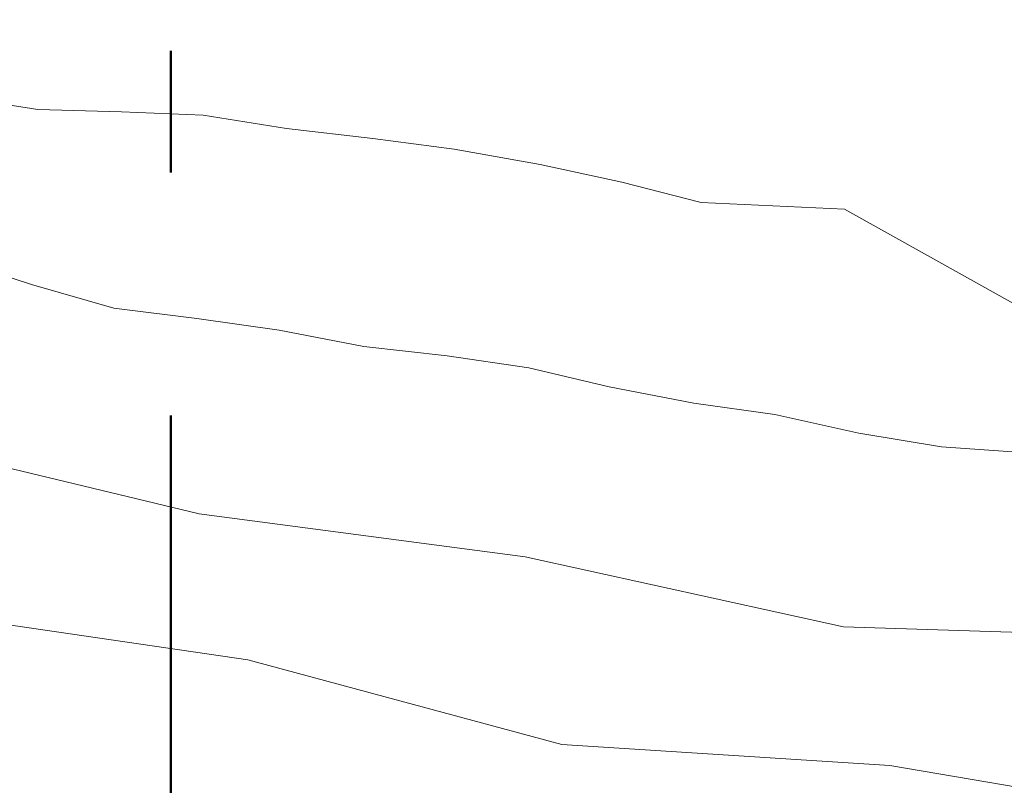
# Model space of a CAD drawing. Header units: metres. Extents: x -373759 to -373409, y 810976 to 811228.
# Tile 47 of 153: x -373669 to -373657, y 811139 to 811149. Entities that reach past the tile are written whole.
import ezdxf

# ---------------------------------------------------------------- set-up
doc = ezdxf.new("R2010")
doc.units = ezdxf.units.M
doc.header["$XCLIPFRAME"] = 2
doc.linetypes.add('LINHA DE CORTE', pattern=[16.5, 9, -3, 1.5, -3])
doc.layers.add('BASE ALAMEDA JULIO MULLER 1_explodidoR01_dwg', color=7, linetype='Continuous', lineweight=5, true_color=0x767676)
doc.layers.add('Curva_Intermediária', color=7, linetype='Continuous', lineweight=9, true_color=0x656565)
doc.layers.add('G-ANNO-SYMB', color=7, linetype='Continuous', lineweight=5)
picture_1 = doc.add_image_def('image1.jpg', size_in_pixel=(999, 584))

# ---------------------------------------------------------------- blocks, each defined once
blk = doc.blocks.new('BASE ALAMEDA JULIO MULLER 1_explodidoR01_dwg-478056-PISTA INFERIOR PARTE 1')
at = {"layer": 'Curva_Intermediária', "color": 9, "lineweight": 5, "true_color": 0xc0c0c0, "flags": 128}
for points in [[(-12343, 920177), (-14382, 921090), (-15402, 922110), (-16475, 923023), (-19857, 924687), (-23829, 928661), (-25510, 929227), (-26382, 929731), (-27294, 930219), (-28262, 930691), (-29190, 931091), (-30182, 931499), (-31127, 931939), (-32086, 932251), (-33070, 932563), (-34014, 932995)], [(-12021, 918029), (-14382, 919747), (-15374, 920883), (-16190, 921499), (-17054, 922107), (-17887, 922771), (-18767, 923283), (-19678, 923739), (-20598, 924211), (-21519, 924723), (-22486, 925155), (-23478, 925515), (-24414, 925955), (-25350, 926459), (-26270, 926867), (-27222, 927347), (-28110, 927843), (-29039, 928259), (-29998, 928651), (-30950, 929131), (-31887, 929547), (-32838, 929947), (-33735, 930507), (-34583, 931075)], [(1432, 910335), (-3396, 911362), (-7108, 912946), (-11592, 915988), (-14646, 918171), (-18046, 920307), (-21422, 922491), (-25247, 923707), (-28791, 925611), (-32519, 927219), (-36063, 929211), (-39782, 930739), (-43735, 931643), (-47703, 932523), (-51286, 934435), (-55270, 934795), (-59238, 935435), (-63206, 936003), (-67159, 936731), (-71174, 936931), (-74686, 938891), (-77541, 939387), (-78649, 939941)], [(-36142, 926987), (-32431, 925323), (-28990, 923259), (-25166, 921907), (-21510, 920163), (-18422, 917587), (-14943, 915491), (-11490, 913009), (-7247, 911190), (-3460, 909522), (-142, 909363), (1426, 908937), (1900, 908718), (4020, 908094), (5988, 907606), (8621, 907054)]]:
    blk.add_lwpolyline(points, dxfattribs=at)

msp = doc.modelspace()

# ---------------------------------------------------------------- linework, layer by layer
at = {"layer": 'G-ANNO-SYMB', "linetype": 'LINHA DE CORTE', "lineweight": 50}
msp.add_line((-373667.515, 811134.729), (-373667.515, 811151.777), dxfattribs=at)
msp.add_line((-373667.515, 811134.729), (-373667.515, 811151.777), dxfattribs=at)

# ---------------------------------------------------------------- block references
at = {"layer": 'BASE ALAMEDA JULIO MULLER 1_explodidoR01_dwg', "color": 9, "true_color": 0xc0c0c0, "xscale": 0.0009999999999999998, "yscale": 0.0009999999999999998, "zscale": 0.0009999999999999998, "rotation": 15.8306522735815}
msp.add_blockref('BASE ALAMEDA JULIO MULLER 1_explodidoR01_dwg-478056-PISTA INFERIOR PARTE 1', (-373382.942, 810259.336), dxfattribs=at)

# ---------------------------------------------------------------- pictures from other files: only their frames are drawn
image = msp.add_image(picture_1, insert=(-373760.797, 810990.663), size_in_units=(351.808, 205.662))
image.set_boundary_path([(4.5384, 95.013), (998.5, 423.353)])
image.dxf.flags = 15

doc.saveas('drawing.dxf')
